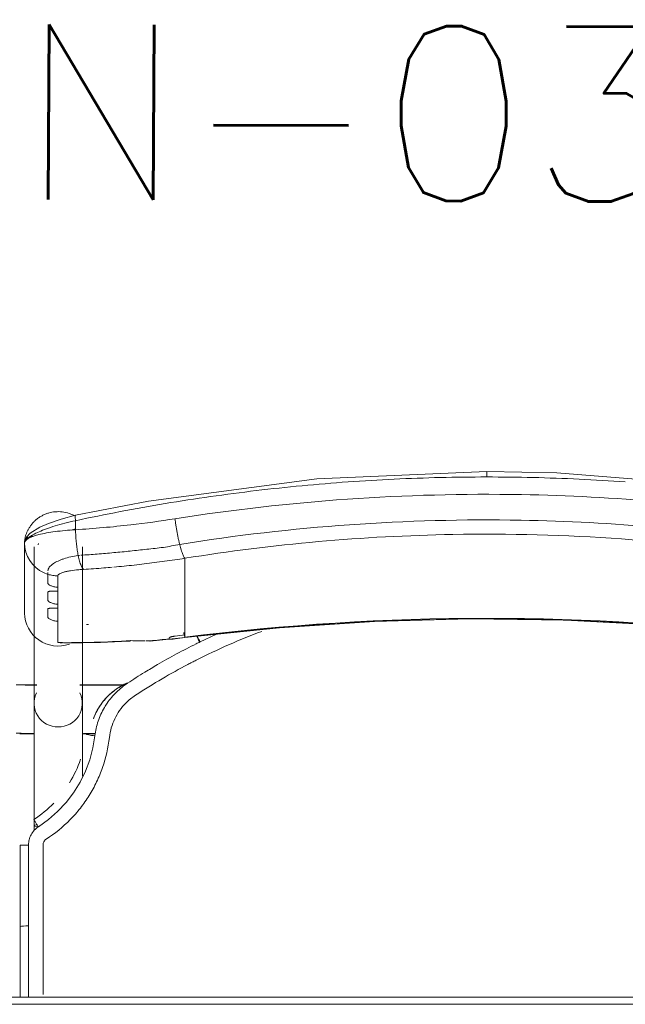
# Model space of a CAD drawing. Header units: metres. Extents: x 3 to 43.5, y -74 to -48.5.
# Tile 48 of 209: x 35.622 to 35.881, y -59.58 to -59.158. Entities that reach past the tile are written whole.
import ezdxf

# ---------------------------------------------------------------- set-up
doc = ezdxf.new("R2010")
doc.units = ezdxf.units.M
doc.layers.add('1PAV - FRIG_dwg', color=7, linetype='Continuous', lineweight=18, true_color=0x767676)
doc.layers.add('TUB_FRIGO', color=30, linetype='Continuous', lineweight=18, true_color=0xff7f00)
doc.layers.add('I-FURN', color=7, linetype='Continuous', lineweight=18)
doc.styles.add('RomanS', font='romans__.ttf', dxfattribs={"height": 0.075})

# ---------------------------------------------------------------- blocks, each defined once
blk = doc.blocks.new('ConjuntoParaAlunoTamanho6 - CJA06_ConjuntoParaAlunoTamanho6-V53-1PAV - FRIGORÍFICA')
at = {"layer": 'I-FURN', "color": 253, "true_color": 0xaaaaaa}
for p, q in [((-0.1979, 0.25969), (-0.1979, 0.22964)), ((-0.19385, 0.25812), (-0.19385, 0.19097)), ((-0.19207, 0.25896), (-0.19202, 0.25906)), ((-0.19202, 0.25906), (-0.19192, 0.25949)), ((-0.17315, 0.19097), (-0.17315, 0.25812)), ((-0.19734, 0.2558), (-0.19665, 0.25395)), ((-0.19665, 0.25395), (-0.1957, 0.25221)), ((-0.17493, 0.25435), (-0.17437, 0.25441)), ((-0.1957, 0.25221), (-0.19451, 0.25062)), ((-0.12923, 0.2438), (-0.12923, 0.25317)), ((-0.18366, 0.24073), (-0.18366, 0.23904)), ((-0.12923, 0.24214), (-0.12923, 0.2438)), ((-0.12923, 0.24214), (-0.12923, 0.23653)), ((-0.12923, 0.23653), (-0.12923, 0.23486)), ((-0.18366, 0.23345), (-0.18366, 0.23176)), ((-0.12923, 0.23486), (-0.12923, 0.22925)), ((-0.12923, 0.22925), (-0.12923, 0.22759)), ((-0.18366, 0.22617), (-0.18366, 0.21701)), ((-0.12923, 0.22759), (-0.12923, 0.22197)), ((-0.12923, 0.22197), (-0.12923, 0.22031)), ((-0.11598, 0.22048), (-0.1227, 0.21732)), ((-0.18366, 0.21701), (-0.1818, 0.21679)), ((-0.14414, 0.21757), (-0.12926, 0.21915)), ((-0.19271, 0.19894), (-0.2, 0.19894)), ((-0.19271, 0.19879), (-0.19385, 0.19879)), ((-0.19385, 0.19879), (-0.19385, 0.19845)), ((-0.19385, 0.19845), (-0.19385, 0.19764)), ((-0.15474, 0.19894), (-0.17429, 0.19894)), ((-0.15494, 0.19879), (-0.17429, 0.19879)), ((-0.19385, 0.19367), (-0.19385, 0.1916)), ((-0.19385, 0.18688), (-0.19385, 0.18582)), ((-0.19385, 0.18371), (-0.19385, 0.18582)), ((-0.2, 0.17794), (-0.19377, 0.17794)), ((-0.19385, 0.17809), (-0.19385, 0.17951)), ((-0.17323, 0.17794), (-0.1676, 0.17794)), ((-0.17268, 0.17809), (-0.16757, 0.17809)), ((-0.19385, 0.13857), (-0.19385, 0.13643)), ((-0.19983, 0.13021), (-0.19982, 0.0953)), ((-0.19982, 0.06488), (-0.19982, 0.0953)), ((-0.19982, 0.0953), (-0.19982, 0.09529)), ((-0.19623, 0.09556), (-0.19738, 0.09554)), ((0.247, 0.06497), (-0.247, 0.06497)), ((0.247, 0.06497), (-0.247, 0.06497))]:
    blk.add_line(p, q, dxfattribs=at)
at = {"layer": 'I-FURN', "color": 253, "true_color": 0xaaaaaa, "flags": 128}
for points in [[(0.0001, 0.2904), (-0.07267, 0.28721), (-0.14486, 0.2777), (-0.17603, 0.27161)], [(0.17623, 0.27161), (0.10331, 0.28398), (0.03018, 0.28985), (0.0001, 0.2904)], [(-0.17603, 0.27161), (-0.18218, 0.26997), (-0.18761, 0.26812), (-0.19131, 0.26652), (-0.19557, 0.2639), (-0.19708, 0.26226), (-0.19765, 0.26113), (-0.1979, 0.25971)], [(-0.17607, 0.26928), (-0.17607, 0.26831), (-0.17607, 0.26734), (-0.17607, 0.26637), (-0.17607, 0.2654)], [(-0.1979, 0.24468), (-0.1979, 0.2522), (-0.1979, 0.25971)], [(-0.1979, 0.25969), (-0.19776, 0.25773), (-0.19734, 0.2558)], [(-0.1979, 0.25969), (-0.1979, 0.25218), (-0.1979, 0.24467), (-0.1979, 0.23715), (-0.1979, 0.22964)], [(-0.19451, 0.25062), (-0.19311, 0.2492), (-0.19152, 0.24799)], [(-0.19152, 0.24799), (-0.18977, 0.24701), (-0.1879, 0.24628)], [(-0.1879, 0.24243), (-0.1879, 0.24339), (-0.1879, 0.24435), (-0.1879, 0.24532), (-0.1879, 0.24628)], [(-0.18366, 0.24561), (-0.18366, 0.24439), (-0.18366, 0.24317), (-0.18366, 0.24195), (-0.18366, 0.24073)], [(-0.1879, 0.23515), (-0.1879, 0.23603), (-0.1879, 0.23692), (-0.1879, 0.2378), (-0.1879, 0.23868)], [(-0.18366, 0.23904), (-0.18366, 0.23764), (-0.18366, 0.23624), (-0.18366, 0.23485), (-0.18366, 0.23345)], [(-0.1879, 0.22787), (-0.1879, 0.22876), (-0.1879, 0.22964), (-0.1879, 0.23052), (-0.1879, 0.23141)], [(-0.18366, 0.23176), (-0.18366, 0.23036), (-0.18366, 0.22897), (-0.18366, 0.22757), (-0.18366, 0.22617)], [(-0.12926, 0.21915), (-0.08865, 0.22342), (-0.0479, 0.2261), (-0.00707, 0.22717), (0.03376, 0.22666), (0.07455, 0.22454), (0.11521, 0.22083), (0.12946, 0.21915)], [(-0.12923, 0.22031), (-0.12923, 0.22007), (-0.12923, 0.21984), (-0.12923, 0.21961), (-0.12923, 0.21937)], [(-0.18111, 0.21677), (-0.16533, 0.21701), (-0.15331, 0.21761)], [(-0.1359, 0.2187), (-0.1359, 0.21878), (-0.1359, 0.21886), (-0.1359, 0.21893), (-0.1359, 0.21901)], [(-0.20148, 0.19894), (-0.19961, 0.19888), (-0.19772, 0.19883), (-0.19583, 0.1988), (-0.19394, 0.19879), (-0.19385, 0.19879)], [(-0.20144, 0.17823), (-0.19935, 0.17816), (-0.19725, 0.17811), (-0.19515, 0.17809), (-0.19385, 0.17809)], [(-0.19385, 0.13857), (-0.19385, 0.14057), (-0.19385, 0.14257), (-0.19385, 0.14457), (-0.19385, 0.14656), (-0.19385, 0.14855), (-0.19385, 0.15053), (-0.19385, 0.15249), (-0.19385, 0.15444), (-0.19385, 0.15637), (-0.19385, 0.15827), (-0.19385, 0.16015), (-0.19385, 0.162), (-0.19385, 0.16382), (-0.19385, 0.1656), (-0.19385, 0.16735), (-0.19385, 0.16905), (-0.19385, 0.17071), (-0.19385, 0.17233), (-0.19385, 0.1739), (-0.19385, 0.17541), (-0.19385, 0.17687), (-0.19385, 0.17828), (-0.19385, 0.17963), (-0.19385, 0.18092), (-0.19385, 0.18215), (-0.19385, 0.18331), (-0.19385, 0.18441), (-0.19385, 0.18544), (-0.19385, 0.1864), (-0.19385, 0.18729), (-0.19385, 0.1881), (-0.19385, 0.18885), (-0.19385, 0.18951), (-0.19385, 0.19011), (-0.19385, 0.19062), (-0.19385, 0.19097)], [(-0.17315, 0.19097), (-0.17315, 0.19051), (-0.17315, 0.18998), (-0.17315, 0.18937), (-0.17315, 0.18869), (-0.17315, 0.18793), (-0.17315, 0.1871), (-0.17315, 0.18619), (-0.17315, 0.18522), (-0.17315, 0.18417), (-0.17315, 0.18306), (-0.17315, 0.18188), (-0.17315, 0.18064), (-0.17315, 0.17934), (-0.17315, 0.17798), (-0.17315, 0.17656), (-0.17315, 0.17508), (-0.17315, 0.17355), (-0.17315, 0.17198), (-0.17315, 0.17035), (-0.17315, 0.16868), (-0.17315, 0.16696), (-0.17315, 0.16521), (-0.17315, 0.16342), (-0.17315, 0.16159), (-0.17315, 0.15974)], [(-0.16841, 0.18438), (-0.16841, 0.18437), (-0.16841, 0.18435), (-0.16841, 0.18434), (-0.16841, 0.18432)], [(-0.16774, 0.17706), (-0.16861, 0.17188), (-0.16997, 0.16679), (-0.17181, 0.16185), (-0.17415, 0.15713), (-0.17693, 0.15265), (-0.18013, 0.14846), (-0.18374, 0.14461), (-0.18771, 0.14113), (-0.19199, 0.13805)], [(-0.19623, 0.13025), (-0.19623, 0.12331), (-0.19623, 0.11637), (-0.19623, 0.10942), (-0.19623, 0.10249), (-0.19623, 0.09556)], [(-0.19738, 0.09554), (-0.19841, 0.0955), (-0.1992, 0.09544), (-0.19969, 0.09537), (-0.19982, 0.0953)], [(0.247, 0.06197), (0.1235, 0.06197), (0, 0.06197), (-0.1235, 0.06197), (-0.247, 0.06197)], [(-0.247, 0.06197), (-0.1235, 0.06197), (0, 0.06197), (0.1235, 0.06197), (0.247, 0.06197)]]:
    blk.add_lwpolyline(points, dxfattribs=at)
at = {"layer": 'I-FURN', "color": 253, "true_color": 0xaaaaaa}
for centre, major_axis, ratio, start_param, end_param in [((-0.1835, 0.22964), (-0.0144, 0), 0.978148, 0, 1.909658), ((0.0001, -0.77117), (1.0209, 0), 0.978148, 1.443771, 1.697822), ((0.0001, -0.77159), (1.0211, 0), 0.978148, 1.443771, 1.633569), ((-0.17927, 0.60128), (0.385, 0), 0.978148, 4.732926, 4.735013), ((0.0001, -0.77159), (1.0211, 0), 0.978148, 1.634309, 1.697822), ((-0.17927, 0.60356), (0.395, 0), 0.978148, 4.828782, 4.839414), ((-0.1305, 0.22908), (-0.00124, 0.00992), 0.026339, 2.463316, 2.789234), ((-0.17927, 0.60336), (0.395, 0), 0.978148, 4.701279, 4.780293), ((-0.14501, 0.22754), (-0.00087, 0.00996), 0.018501, 2.957526, 3.350225), ((-0.17927, 0.60263), (0.395, 0), 0.978148, 4.801491, 4.822541), ((-0.17927, 0.60221), (0.3948, 0), 0.978148, 4.828842, 4.839414), ((-0.1835, 0.19097), (0.01035, 0), 0.978148, 2.686587, 4.712389), ((-0.1835, 0.19097), (0.01035, 0), 0.978148, 4.712389, 6.738191), ((-0.1835, 0.13857), (0.01035, 0), 0.069756, 2.648425, 3.665191)]:
    blk.add_ellipse(centre, major_axis=major_axis, ratio=ratio, start_param=start_param, end_param=end_param, dxfattribs=at)
for points in [[(-0.03953, 0.28708), (-0.04612, 0.28677), (-0.05271, 0.28638), (-0.05929, 0.28591)], [(-0.01972, 0.28779), (-0.02633, 0.28763), (-0.03293, 0.2874), (-0.03953, 0.28708)], [(0.0001, 0.28802), (-0.00651, 0.28802), (-0.01312, 0.28795), (-0.01972, 0.28779)], [(0.0001, 0.29036), (0.0001, 0.29029), (0.0001, 0.29001), (0.0001, 0.28916), (0.0001, 0.28841), (0.0001, 0.28802)], [(0.01992, 0.28779), (0.01332, 0.28795), (0.00671, 0.28802), (0.0001, 0.28802)], [(0.03973, 0.28708), (0.03313, 0.2874), (0.02653, 0.28763), (0.01992, 0.28779)], [(0.0595, 0.28591), (0.05292, 0.28638), (0.04633, 0.28677), (0.03973, 0.28708)], [(-0.07901, 0.28427), (-0.08557, 0.28365), (-0.09211, 0.28295), (-0.09864, 0.28217)], [(-0.05929, 0.28591), (-0.06588, 0.28544), (-0.07245, 0.28489), (-0.07901, 0.28427)], [(-0.11819, 0.27961), (-0.12468, 0.27869), (-0.13116, 0.27768), (-0.13762, 0.27661)], [(-0.09864, 0.28217), (-0.10517, 0.28139), (-0.11169, 0.28054), (-0.11819, 0.27961)], [(-0.13762, 0.27661), (-0.14407, 0.27553), (-0.15051, 0.27438), (-0.15692, 0.27316)], [(-0.15692, 0.27316), (-0.16332, 0.27194), (-0.16971, 0.27065), (-0.17607, 0.26928)], [(-0.13346, 0.2701), (-0.13339, 0.26956), (-0.13324, 0.26848), (-0.133, 0.26684), (-0.13272, 0.2652), (-0.13242, 0.26359), (-0.13211, 0.26203), (-0.13178, 0.26053), (-0.13155, 0.25959), (-0.13144, 0.25914)], [(-0.17607, 0.2654), (-0.17914, 0.26523), (-0.18504, 0.2647), (-0.19219, 0.26337), (-0.19682, 0.26165), (-0.1979, 0.26035), (-0.1979, 0.25969)], [(-0.17609, 0.26577), (-0.1767, 0.26561), (-0.17731, 0.26545), (-0.17791, 0.26528)], [(-0.17607, 0.2654), (-0.17606, 0.26498), (-0.17604, 0.26413), (-0.17598, 0.26285), (-0.1759, 0.26156), (-0.17579, 0.26028), (-0.17566, 0.25902), (-0.17551, 0.25778), (-0.17533, 0.25659), (-0.17514, 0.25544), (-0.175, 0.25471), (-0.17493, 0.25435)], [(-0.12923, 0.25317), (-0.12932, 0.25327), (-0.1295, 0.25353), (-0.1298, 0.25409), (-0.13011, 0.25481), (-0.13044, 0.25568), (-0.13077, 0.2567), (-0.1311, 0.25786), (-0.13133, 0.2587), (-0.13144, 0.25914)], [(-0.17493, 0.25435), (-0.17484, 0.25392), (-0.17465, 0.25308), (-0.17435, 0.25195), (-0.17403, 0.25093), (-0.17369, 0.25006), (-0.17335, 0.24934), (-0.173, 0.24877), (-0.17277, 0.2485), (-0.17265, 0.2484)], [(-0.16031, 0.24933), (-0.16153, 0.24922), (-0.16276, 0.24911), (-0.16398, 0.24902)], [(-0.1553, 0.2498), (-0.15675, 0.24966), (-0.15819, 0.24952), (-0.15964, 0.24939)], [(-0.15095, 0.25026), (-0.1524, 0.2501), (-0.15385, 0.24995), (-0.1553, 0.2498)], [(-0.14661, 0.25076), (-0.14806, 0.25058), (-0.14951, 0.25042), (-0.15095, 0.25026)], [(-0.14226, 0.2513), (-0.14371, 0.25111), (-0.14516, 0.25093), (-0.14661, 0.25076)], [(-0.1879, 0.24628), (-0.18756, 0.24617), (-0.18687, 0.24599), (-0.18581, 0.24578), (-0.18474, 0.24565), (-0.18402, 0.24561), (-0.18366, 0.24561)], [(-0.16398, 0.24902), (-0.16687, 0.24878), (-0.16977, 0.24858), (-0.17265, 0.2484)], [(-0.1359, 0.21901), (-0.1359, 0.21905), (-0.13586, 0.21912), (-0.13573, 0.21923), (-0.13549, 0.21935), (-0.13518, 0.21946), (-0.13479, 0.21957), (-0.13436, 0.21967), (-0.1339, 0.21974), (-0.13357, 0.21979), (-0.1334, 0.21981)], [(-0.09625, 0.22184), (-0.10584, 0.21825), (-0.1152, 0.21414), (-0.12434, 0.2095)], [(-0.15397, 0.21772), (-0.15349, 0.21752), (-0.153, 0.21758), (-0.15247, 0.21788)], [(-0.14577, 0.21777), (-0.14522, 0.21777), (-0.14467, 0.21778), (-0.14412, 0.21779)], [(-0.12436, 0.21651), (-0.12717, 0.21512), (-0.13276, 0.21224), (-0.13826, 0.20916), (-0.14098, 0.20758)], [(-0.13585, 0.2186), (-0.13587, 0.21862), (-0.13589, 0.21865), (-0.1359, 0.21868), (-0.1359, 0.2187)], [(-0.1227, 0.21732), (-0.12297, 0.21719), (-0.12353, 0.21692), (-0.12408, 0.21665), (-0.12436, 0.21651)], [(-0.12335, 0.21813), (-0.12356, 0.21856), (-0.12377, 0.21898), (-0.12395, 0.21936)], [(-0.12289, 0.21723), (-0.12304, 0.21753), (-0.12319, 0.21783), (-0.12334, 0.21813)], [(-0.12798, 0.20762), (-0.13157, 0.20574), (-0.13889, 0.20168), (-0.14651, 0.19698), (-0.1504, 0.19445)], [(-0.14098, 0.20758), (-0.14188, 0.20704), (-0.14368, 0.20597), (-0.14546, 0.20487), (-0.14635, 0.20432)], [(-0.12434, 0.2095), (-0.12494, 0.2092), (-0.12615, 0.20858), (-0.12737, 0.20794), (-0.12798, 0.20762)], [(-0.14638, 0.20431), (-0.14762, 0.20355), (-0.1501, 0.202), (-0.15256, 0.20043), (-0.15378, 0.19963)], [(-0.15378, 0.19963), (-0.1555, 0.19851), (-0.15869, 0.19594), (-0.16134, 0.1928), (-0.1625, 0.1911)], [(-0.1568, 0.1982), (-0.15576, 0.1988), (-0.15475, 0.1993), (-0.15376, 0.19971)], [(-0.16501, 0.19076), (-0.16447, 0.19151), (-0.16331, 0.19295), (-0.16135, 0.19493), (-0.15919, 0.19669), (-0.15764, 0.19771), (-0.15683, 0.19818)], [(-0.1504, 0.19445), (-0.15113, 0.19396), (-0.15256, 0.19293), (-0.15386, 0.19174), (-0.15448, 0.19112)], [(-0.1625, 0.1911), (-0.16271, 0.1908), (-0.16313, 0.19018), (-0.16352, 0.18955), (-0.16371, 0.18924)], [(-0.15448, 0.19112), (-0.15645, 0.18912), (-0.15969, 0.18452), (-0.16124, 0.17915), (-0.16156, 0.17636)], [(-0.16371, 0.18924), (-0.16479, 0.18738), (-0.16656, 0.18343), (-0.1675, 0.1792), (-0.16774, 0.17706)], [(-0.16774, 0.17706), (-0.16823, 0.17712), (-0.16921, 0.17725), (-0.17046, 0.17746), (-0.17128, 0.17766), (-0.17147, 0.17776), (-0.17146, 0.1778)], [(-0.17391, 0.16699), (-0.17512, 0.16348), (-0.17671, 0.16011), (-0.17864, 0.15696)], [(-0.1854, 0.14823), (-0.18797, 0.14558), (-0.19084, 0.14321), (-0.19391, 0.14119)], [(-0.19391, 0.14119), (-0.19393, 0.14119), (-0.19385, 0.14103), (-0.19344, 0.14033), (-0.19278, 0.13928), (-0.19225, 0.13846), (-0.19199, 0.13805)], [(-0.19199, 0.13805), (-0.19265, 0.13762), (-0.19383, 0.13663), (-0.19519, 0.13473), (-0.19604, 0.13255), (-0.19622, 0.13104), (-0.19623, 0.13025)], [(-0.18863, 0.13277), (-0.18884, 0.13263), (-0.18922, 0.13231), (-0.18966, 0.1317), (-0.18994, 0.13099), (-0.19, 0.1305), (-0.19, 0.13025)], [(-0.19623, 0.13025), (-0.19672, 0.13025), (-0.1977, 0.13025), (-0.19891, 0.13024), (-0.19969, 0.13022), (-0.19984, 0.13021), (-0.19982, 0.1302)], [(-0.19982, 0.12147), (-0.19982, 0.12438), (-0.19982, 0.12729), (-0.19982, 0.1302)], [(-0.19982, 0.1302), (-0.19982, 0.12438), (-0.19982, 0.11273), (-0.19982, 0.1011), (-0.19982, 0.09529)], [(-0.19982, 0.09528), (-0.19982, 0.1011), (-0.19982, 0.10691), (-0.19982, 0.11273)], [(-0.19982, 0.09529), (-0.19982, 0.08515), (-0.19982, 0.07502), (-0.19982, 0.06488)], [(-0.19982, 0.06488), (-0.19982, 0.06837), (-0.19982, 0.07185), (-0.19982, 0.07534)]]:
    blk.add_open_spline(points, degree=3, dxfattribs=at)
for points, knots in [([(-0.13346, 0.2701), (-0.0847, 0.2778), (0.00519, 0.28415), (0.09466, 0.27626), (0.13366, 0.2701)], [-1, -1, -1, -1, -0.444444, 0, 0, 0, 0]), ([(-0.1979, 0.25971), (-0.1979, 0.26019), (-0.19783, 0.26127), (-0.19747, 0.26287), (-0.19695, 0.2643), (-0.19642, 0.26543), (-0.19585, 0.26637), (-0.19534, 0.26711), (-0.19492, 0.26766), (-0.19447, 0.26819), (-0.19382, 0.2689), (-0.19291, 0.26975), (-0.1919, 0.27053), (-0.19105, 0.27107), (-0.1904, 0.27144), (-0.18973, 0.27177), (-0.18883, 0.27217), (-0.18719, 0.27275), (-0.18474, 0.2732), (-0.18174, 0.27315), (-0.17906, 0.27255), (-0.17745, 0.27187), (-0.17679, 0.27153)], [0, 0, 0, 0, 0.0625, 0.125, 0.15625, 0.1875, 0.21875, 0.234375, 0.25, 0.265625, 0.28125, 0.3125, 0.34375, 0.359375, 0.375, 0.390625, 0.40625, 0.4375, 0.5, 0.5625, 0.625, 0.6721865, 0.6721865, 0.6721865, 0.6721865]), ([(-0.1761, 0.27156), (-0.17616, 0.27149), (-0.17627, 0.27106), (-0.17619, 0.27003), (-0.17607, 0.26928)], [0.625, 0.625, 0.625, 0.625, 0.75, 1, 1, 1, 1]), ([(-0.13144, 0.25914), (-0.08343, 0.26683), (0.00512, 0.27318), (0.09323, 0.26529), (0.13164, 0.25914)], [-1, -1, -1, -1, -0.444444, 0, 0, 0, 0]), ([(-0.1979, 0.25971), (-0.1979, 0.26034), (-0.19688, 0.26187), (-0.19282, 0.26411), (-0.18865, 0.26578), (-0.18491, 0.26704), (-0.18064, 0.26823), (-0.1776, 0.26895), (-0.17607, 0.26928)], [0, 0, 0, 0, 0.25, 0.5, 0.625, 0.75, 0.875, 1, 1, 1, 1]), ([(-0.17607, 0.2654), (-0.1682, 0.2659), (-0.154, 0.26716), (-0.13977, 0.2691), (-0.13346, 0.2701)], [-1, -1, -1, -1, -0.444444, 0, 0, 0, 0]), ([(-0.1965, 0.2622), (-0.19671, 0.26207), (-0.1971, 0.26176), (-0.19769, 0.26096), (-0.1979, 0.26021), (-0.1979, 0.25971)], [0.75, 0.75, 0.75, 0.75, 0.8125, 0.875, 1, 1, 1, 1]), ([(-0.19421, 0.2626), (-0.1945, 0.26266), (-0.19502, 0.2627), (-0.19554, 0.2626), (-0.19576, 0.26254)], [0.5473049, 0.5473049, 0.5473049, 0.5473049, 0.625, 0.6812684, 0.6812684, 0.6812684, 0.6812684]), ([(0.12943, 0.25317), (0.08224, 0.26075), (-0.00484, 0.26702), (-0.09148, 0.25924), (-0.12923, 0.25317)], [-1, -1, -1, -1, -0.444444, 0, 0, 0, 0]), ([(-0.17381, 0.25447), (-0.17147, 0.25462), (-0.16677, 0.25497), (-0.1597, 0.25557), (-0.1538, 0.25614), (-0.14908, 0.25663), (-0.14554, 0.25703), (-0.14198, 0.25739), (-0.13843, 0.25782), (-0.13492, 0.25842), (-0.13259, 0.25889), (-0.13144, 0.25914)], [0, 0, 0, 0, 0.166667, 0.333333, 0.5, 0.583333, 0.666667, 0.75, 0.833333, 0.916667, 1, 1, 1, 1]), ([(-0.1879, 0.24778), (-0.18791, 0.24829), (-0.1875, 0.24933), (-0.18588, 0.25077), (-0.184, 0.25182), (-0.1824, 0.2525), (-0.17978, 0.25344), (-0.17715, 0.25404), (-0.17493, 0.25435)], [0, 0, 0, 0, 0.2, 0.4, 0.55, 0.625, 0.7, 1, 1, 1, 1]), ([(-0.12923, 0.25317), (-0.13213, 0.25271), (-0.13647, 0.25207), (-0.14082, 0.25148), (-0.14226, 0.2513)], [-1, -1, -1, -1, -0.8, -0.7, -0.7, -0.7, -0.7]), ([(-0.1879, 0.24628), (-0.1879, 0.24644), (-0.1879, 0.2467), (-0.1879, 0.247), (-0.1879, 0.2471)], [0, 0, 0, 0, 0.4, 0.6, 0.6, 0.6, 0.6]), ([(-0.17265, 0.2484), (-0.17333, 0.24836), (-0.17532, 0.24821), (-0.17777, 0.24791), (-0.17985, 0.24753), (-0.18163, 0.2471), (-0.18322, 0.24646), (-0.18366, 0.2459), (-0.18366, 0.24561)], [-1, -1, -1, -1, -0.888889, -0.666667, -0.555556, -0.444444, -0.222222, 0, 0, 0, 0]), ([(-0.18366, 0.24073), (-0.18428, 0.24075), (-0.18512, 0.24088), (-0.18609, 0.24117), (-0.18671, 0.24142), (-0.18723, 0.2417), (-0.18762, 0.24198), (-0.18784, 0.24222), (-0.1879, 0.24236), (-0.1879, 0.24243)], [0, 0, 0, 0, 0.25, 0.375, 0.5, 0.625, 0.75, 0.875, 1, 1, 1, 1]), ([(-0.1879, 0.23868), (-0.1879, 0.23875), (-0.18784, 0.23885), (-0.18762, 0.23896), (-0.18723, 0.23902), (-0.18671, 0.23904), (-0.18609, 0.23904), (-0.18512, 0.23903), (-0.18428, 0.23902), (-0.18366, 0.23904)], [0, 0, 0, 0, 0.125, 0.25, 0.375, 0.5, 0.625, 0.75, 1, 1, 1, 1]), ([(-0.18366, 0.23345), (-0.18428, 0.23348), (-0.18512, 0.2336), (-0.18609, 0.23389), (-0.18671, 0.23414), (-0.18723, 0.23442), (-0.18762, 0.2347), (-0.18784, 0.23494), (-0.1879, 0.23508), (-0.1879, 0.23515)], [0, 0, 0, 0, 0.25, 0.375, 0.5, 0.625, 0.75, 0.875, 1, 1, 1, 1]), ([(-0.1879, 0.23141), (-0.1879, 0.23147), (-0.18784, 0.23158), (-0.18762, 0.23168), (-0.18723, 0.23174), (-0.18671, 0.23176), (-0.18609, 0.23176), (-0.18512, 0.23175), (-0.18428, 0.23175), (-0.18366, 0.23176)], [0, 0, 0, 0, 0.125, 0.25, 0.375, 0.5, 0.625, 0.75, 1, 1, 1, 1]), ([(-0.18366, 0.22617), (-0.18428, 0.2262), (-0.18512, 0.22633), (-0.18609, 0.22661), (-0.18671, 0.22687), (-0.18723, 0.22714), (-0.18762, 0.22742), (-0.18784, 0.22767), (-0.1879, 0.22781), (-0.1879, 0.22787)], [0, 0, 0, 0, 0.25, 0.375, 0.5, 0.625, 0.75, 0.875, 1, 1, 1, 1]), ([(-0.12388, 0.21967), (-0.12372, 0.21936), (-0.12333, 0.2186), (-0.12291, 0.21776), (-0.1227, 0.21732)], [0.5302375, 0.5302375, 0.5302375, 0.5302375, 0.75, 1, 1, 1, 1]), ([(-0.15247, 0.21788), (-0.15113, 0.21782), (-0.14908, 0.21777), (-0.14698, 0.21776), (-0.14627, 0.21776)], [0, 0, 0, 0, 0.5, 0.75, 0.75, 0.75, 0.75]), ([(-0.1334, 0.21866), (-0.1337, 0.21862), (-0.13425, 0.21856), (-0.13488, 0.2185), (-0.13529, 0.21849), (-0.13555, 0.2185), (-0.13573, 0.21853), (-0.13582, 0.21857), (-0.13585, 0.2186)], [0, 0, 0, 0, 0.25, 0.5, 0.625, 0.75, 0.875, 1, 1, 1, 1]), ([(-0.15391, 0.19973), (-0.15433, 0.19955), (-0.15597, 0.19879), (-0.15753, 0.19787), (-0.15863, 0.1971)], [0.6639377, 0.6639377, 0.6639377, 0.6639377, 0.75, 1, 1, 1, 1]), ([(-0.15863, 0.1971), (-0.16081, 0.19558), (-0.16383, 0.19273), (-0.16686, 0.18807), (-0.16796, 0.18563), (-0.16841, 0.18438)], [0, 0, 0, 0, 0.5, 0.75, 1, 1, 1, 1]), ([(-0.16841, 0.18432), (-0.16799, 0.18547), (-0.16725, 0.18714), (-0.16604, 0.18925), (-0.16537, 0.19026), (-0.16501, 0.19076)], [0, 0, 0, 0, 0.5, 0.75, 1, 1, 1, 1]), ([(-0.16156, 0.17636), (-0.16208, 0.17191), (-0.16353, 0.16549), (-0.16692, 0.15729), (-0.1701, 0.15145), (-0.17391, 0.14602), (-0.17976, 0.13936), (-0.18487, 0.13521), (-0.18863, 0.13277)], [0, 0, 0, 0, 0.25, 0.375, 0.5, 0.625, 0.75, 1, 1, 1, 1]), ([(-0.19, 0.13025), (-0.19, 0.12863), (-0.19, 0.12547), (-0.19, 0.12092), (-0.19, 0.1173), (-0.19, 0.1145), (-0.19, 0.11243), (-0.19, 0.11052), (-0.19, 0.10828), (-0.19, 0.10624), (-0.19, 0.10408), (-0.19, 0.10228), (-0.19, 0.10023), (-0.19, 0.09774), (-0.19, 0.09515), (-0.19, 0.09189), (-0.19, 0.08842), (-0.19, 0.08419), (-0.19, 0.08049), (-0.19, 0.07684), (-0.19, 0.07351), (-0.19, 0.07081), (-0.19, 0.0683), (-0.19, 0.06666), (-0.19, 0.06612)], [0, 0, 0, 0, 0.03125, 0.0625, 0.09375, 0.109375, 0.125, 0.140625, 0.15625, 0.1875, 0.203125, 0.21875, 0.234375, 0.25, 0.265625, 0.28125, 0.3125, 0.328125, 0.34375, 0.359375, 0.3671875, 0.375, 0.3828125, 0.3865101, 0.3865101, 0.3865101, 0.3865101]), ([(-0.19623, 0.06488), (-0.19623, 0.06802), (-0.19623, 0.0747), (-0.19623, 0.0849), (-0.19623, 0.09203), (-0.19623, 0.09556)], [0.8397159, 0.8397159, 0.8397159, 0.8397159, 0.8888889, 0.9444444, 1, 1, 1, 1])]:
    blk.add_open_spline(points, degree=3, knots=knots, dxfattribs=at)
blk = doc.blocks.new('4 GRE - ESCOLA DE CINEMA E AUDIOVISUAL CINE REX R07_rvt-1-1PAV - FRIGORÍFICA')
at = {"layer": 'I-FURN', "color": 253, "lineweight": 18, "true_color": 0xaaaaaa}
blk.add_blockref('ConjuntoParaAlunoTamanho6 - CJA06_ConjuntoParaAlunoTamanho6-V53-1PAV - FRIGORÍFICA', (35.82168, -59.64244), dxfattribs=at)
blk = doc.blocks.new('1PAV - FRIG_dwg-1115125-1PAV - FRIGORÍFICA')
at = {"layer": 'TUB_FRIGO', "color": 7, "insert": (14.10978, 3.73945), "char_height": 0.075, "width": 0.8347081, "attachment_point": 2, "rotation": 359.7708, "line_spacing_factor": 0.983083, "style": 'RomanS'}
blk.add_mtext('FQZHN-03D', dxfattribs=at)

msp = doc.modelspace()

# ---------------------------------------------------------------- block references
at = {"lineweight": 5}
msp.add_blockref('4 GRE - ESCOLA DE CINEMA E AUDIOVISUAL CINE REX R07_rvt-1-1PAV - FRIGORÍFICA', (0, 0), dxfattribs=at)
at = {"layer": '1PAV - FRIG_dwg', "color": 7}
msp.add_blockref('1PAV - FRIG_dwg-1115125-1PAV - FRIGORÍFICA', (21.555, -62.9), dxfattribs=at)

doc.saveas('drawing.dxf')
